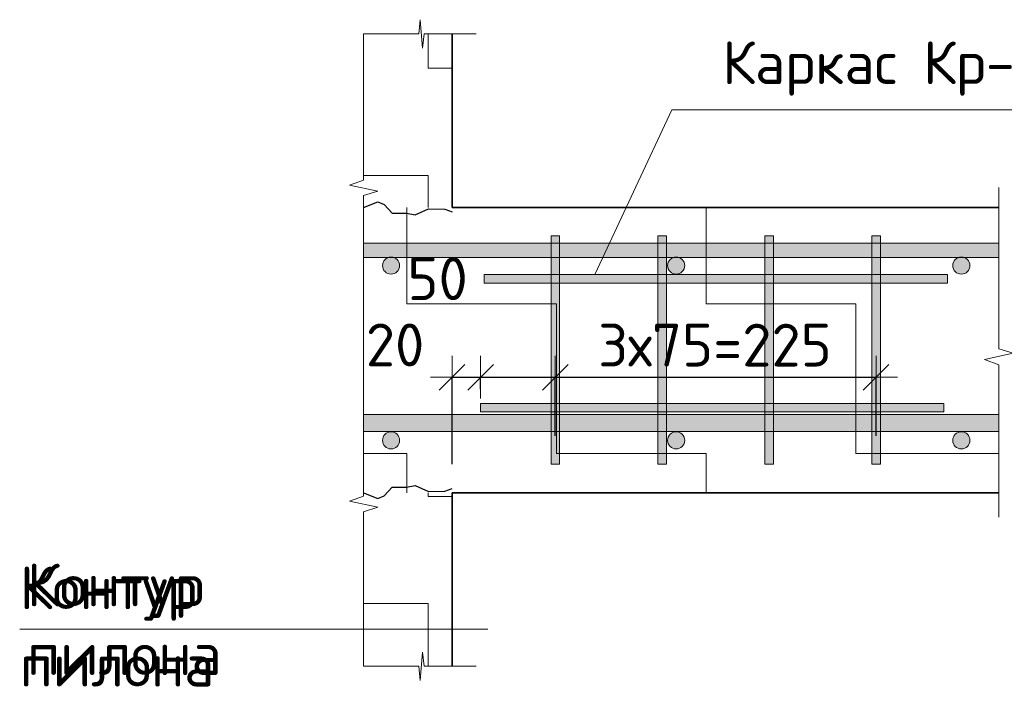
# Model space of a CAD drawing. Header units: metres. Extents: x -38 to 93, y -15 to 21.
# Tile 70 of 152: x 76.589 to 77.279, y 3.091 to 3.559. Entities that reach past the tile are written whole.
import ezdxf

# ---------------------------------------------------------------- set-up
doc = ezdxf.new("R2010")
doc.units = ezdxf.units.M
doc.header["$PDMODE"] = 65
for name, color, linetype, lineweight in [('XR$4$Размерная линия (1)', 7, 'Continuous', 13), ('XR$4$Размерная линия_ общее', 7, 'Continuous', 13), ('XR$6$Размерная линия (1)', 7, 'Continuous', 13), ('XR$6$Размерная линия_ общее', 7, 'Continuous', 13)]:
    doc.layers.add(name, color=color, linetype=linetype, lineweight=lineweight)
doc.styles.add('ISOCPEUR', font='txt')
doc.dimstyles.new('DIMSTYLE_15', dxfattribs={"dimtxt": 0.03, "dimasz": 0.03, "dimexe": 0, "dimexo": 0, "dimgap": 0.015, "dimtad": 2, "dimdec": 0, "dimlfac": 1000, "dimrnd": 5, "dimzin": 12, "dimdsep": 46, "dimtxsty": 'ISOCPEUR', "dimblk1": 'ALL_ML_STRICH', "dimblk2": 'ALL_ML_STRICH', "dimsah": 1, "dimcen": 0, "dimclrd": 7, "dimclre": 256, "dimclrt": 7, "dimadec": 0, "dimazin": 0, "dimtfac": 1, "dimtdec": 0, "dimtix": 1, "dimtmove": 2, "dimatfit": 3, "dimfxl": 0, "dimtvp": 1.2, "dimtzin": 0, "dimlwd": 0, "dimlwe": -3, "dimarcsym": 0})
doc.dimstyles.new('DIMSTYLE_16', dxfattribs={"dimtxt": 0.03, "dimasz": 0.03, "dimexe": 0, "dimexo": 0, "dimgap": 0.015, "dimtad": 2, "dimdec": 0, "dimlfac": 1000, "dimrnd": 5, "dimzin": 12, "dimdsep": 46, "dimtxsty": 'ISOCPEUR', "dimblk1": 'ALL_ML_STRICH', "dimblk2": 'ALL_ML_STRICH', "dimsah": 1, "dimcen": 0, "dimclrd": 7, "dimclre": 256, "dimclrt": 7, "dimadec": 0, "dimazin": 0, "dimtfac": 1, "dimtdec": 0, "dimtix": 1, "dimtmove": 2, "dimatfit": 3, "dimfxl": 0, "dimtzin": 0, "dimlwd": 0, "dimlwe": -3, "dimarcsym": 0})
doc.dimstyles.new('DIMSTYLE_29', dxfattribs={"dimtxt": 0.0375, "dimasz": 0.0495, "dimexe": 0, "dimexo": 0, "dimgap": 0.01875, "dimtad": 2, "dimdec": 0, "dimlfac": 1000, "dimrnd": 1, "dimzin": 12, "dimdsep": 46, "dimtxsty": 'ISOCPEUR', "dimblk1": 'ALL_ML_STRICH', "dimblk2": 'ALL_ML_STRICH', "dimsah": 1, "dimcen": 0, "dimclrd": 7, "dimclre": 256, "dimclrt": 7, "dimadec": 0, "dimazin": 0, "dimtfac": 1, "dimtdec": 0, "dimtix": 1, "dimtmove": 2, "dimatfit": 3, "dimfxl": 0, "dimtzin": 0, "dimlwd": 0, "dimlwe": -3, "dimarcsym": 0})
doc.dimstyles.new('DIMSTYLE_36', dxfattribs={"dimtxt": 0.0375, "dimasz": 0.0495, "dimexe": 0, "dimexo": 0, "dimgap": 0.01875, "dimtad": 2, "dimdec": 0, "dimlfac": 1000, "dimrnd": 1, "dimzin": 12, "dimdsep": 46, "dimtxsty": 'ISOCPEUR', "dimblk1": 'ALL_ML_STRICH', "dimblk2": 'ALL_ML_STRICH', "dimsah": 1, "dimcen": 0, "dimclrd": 7, "dimclre": 256, "dimclrt": 7, "dimadec": 0, "dimazin": 0, "dimtfac": 1, "dimtdec": 0, "dimtix": 1, "dimtmove": 2, "dimatfit": 3, "dimfxl": 0, "dimtzin": 0, "dimlwd": 0, "dimlwe": -3, "dimarcsym": 0})
pattern_1 = [(0, (0.15, 0.15), (0.075, 0.075), [0.075, -0.075]), (90, (0.15, 0.15), (-0.075, 0.075), [0.075, -0.075])]
pattern_2 = [(0, (0.21, 0.21), (0.105, 0.105), [0.105, -0.105]), (90, (0.21, 0.21), (-0.105, 0.105), [0.105, -0.105])]

# ---------------------------------------------------------------- blocks, each defined once
blk = doc.blocks.new('ЭЛЕМЕНТ_УЗОРА_15')
at = {"color": 7, "linetype": 'Continuous', "lineweight": 13, "transparency": 33554687}
blk.add_line((76.82986, 3.54913), (76.82986, 3.54913), dxfattribs=at)
for points in [[(76.82986, 3.32759), (76.82986, 3.43592), (76.83986, 3.43902), (76.81986, 3.44323), (76.82986, 3.44678), (76.82986, 3.54913)], [(76.82986, 3.10605), (76.82986, 3.21438), (76.83986, 3.21748), (76.81986, 3.22169), (76.82986, 3.22524), (76.82986, 3.32759)]]:
    blk.add_lwpolyline(points, dxfattribs=at)
blk = doc.blocks.new('ЭЛЕМЕНТ_УЗОРА_16')
at = {"color": 7, "linetype": 'Continuous', "lineweight": 13, "transparency": 33554687}
blk.add_line((76.90886, 3.54913), (76.90886, 3.54913), dxfattribs=at)
blk.add_lwpolyline([(76.82986, 3.54913), (76.86849, 3.54913), (76.8696, 3.55913), (76.8711, 3.53913), (76.87236, 3.54913), (76.90886, 3.54913)], dxfattribs=at)
blk = doc.blocks.new('ЭЛЕМЕНТ_УЗОРА_17')
at = {"color": 7, "linetype": 'Continuous', "lineweight": 13, "transparency": 33554687}
blk.add_line((77.27536, 3.21059), (77.27536, 3.21059), dxfattribs=at)
blk.add_lwpolyline([(77.27536, 3.44156), (77.27536, 3.32861), (77.28536, 3.32538), (77.26536, 3.32099), (77.27536, 3.3173), (77.27536, 3.21059)], dxfattribs=at)
blk = doc.blocks.new('ALL_ML_STRICH')
at = {"color": 0, "linetype": 'ByBlock', "lineweight": -2}
for p, q in [((0, -0.5), (0, 0.5)), ((-0.3, -0.3), (0.3, 0.3)), ((-1, 0), (0.5, 0))]:
    blk.add_line(p, q, dxfattribs=at)
blk = doc.blocks.new('*D334')
at = {"layer": 'DEFPOINTS', "color": 7, "linetype": 'Continuous', "lineweight": 13, "transparency": 33554687}
for p in [(77.27536, 3.42759), (77.34478, 3.42759), (77.27536, 3.22759)]:
    blk.add_point(p, dxfattribs=at)
at = {"layer": 'XR$4$Размерная линия_ общее', "color": 253, "linetype": 'Continuous', "lineweight": -2, "true_color": 0xa0a0a0, "transparency": 33554687}
for p, q in [((77.29536, 3.42759), (77.34478, 3.42759)), ((77.29536, 3.22759), (77.34478, 3.22759))]:
    blk.add_line(p, q, dxfattribs=at)
at = {"layer": 'XR$4$Размерная линия_ общее', "color": 7, "linetype": 'Continuous', "lineweight": -2, "transparency": 33554687}
blk.add_line((77.34478, 3.42759), (77.34478, 3.22759), dxfattribs=at)
at = {"layer": 'XR$4$Размерная линия_ общее', "color": 7, "linetype": 'Continuous', "lineweight": 13, "transparency": 33554687, "xscale": 0.04950000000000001, "yscale": 0.04950000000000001, "zscale": 0.04950000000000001}
for p, rotation in [((77.34478, 3.42759), 90), ((77.34478, 3.22759), 270)]:
    blk.add_blockref('ALL_ML_STRICH', p, dxfattribs=dict(at, rotation=rotation))
at = {"layer": 'XR$4$Размерная линия_ общее', "color": 7, "linetype": 'Continuous', "lineweight": 13, "transparency": 33554687, "insert": (77.31853, 3.32946), "char_height": 0.0375, "width": 0.1125, "attachment_point": 5, "rotation": 90, "style": 'ISOCPEUR'}
blk.add_mtext('\\A1;{200}', dxfattribs=at)
blk = doc.blocks.new('СЛОЖНЫЙ_ОБЪЕКТ_32')
at = {"linetype": 'Continuous', "lineweight": 13, "transparency": 33554687}
blk.add_hatch(color=7, dxfattribs=at).paths.add_polyline_path([(77.27536, 3.27059), (76.82986, 3.27059), (76.82986, 3.28259), (77.27536, 3.28259)], flags=16)
at = {"color": 7, "linetype": 'Continuous', "lineweight": 13, "transparency": 33554687}
blk.add_lwpolyline([(77.27536, 3.27059), (76.82986, 3.27059), (76.82986, 3.28259), (77.27536, 3.28259), (77.27536, 3.27059)], close=True, dxfattribs=at)
blk = doc.blocks.new('СЛОЖНЫЙ_ОБЪЕКТ_33')
at = {"linetype": 'Continuous', "lineweight": 13, "transparency": 33554687}
blk.add_hatch(color=7, dxfattribs=at).paths.add_polyline_path([(77.27536, 3.39259), (76.82986, 3.39259), (76.82986, 3.40259), (77.27536, 3.40259)], flags=16)
at = {"color": 7, "linetype": 'Continuous', "lineweight": 13, "transparency": 33554687}
blk.add_lwpolyline([(77.27536, 3.39259), (76.82986, 3.39259), (76.82986, 3.40259), (77.27536, 3.40259), (77.27536, 3.39259)], close=True, dxfattribs=at)
blk = doc.blocks.new('ЭЛЕМЕНТ_УЗОРА_18')
at = {"color": 7, "linetype": 'Continuous', "lineweight": 13, "transparency": 33554687}
blk.add_line((76.90886, 3.10605), (76.90886, 3.10605), dxfattribs=at)
blk.add_lwpolyline([(76.82986, 3.10605), (76.86849, 3.10605), (76.8696, 3.09605), (76.8711, 3.11605), (76.87236, 3.10605), (76.90886, 3.10605)], dxfattribs=at)
blk = doc.blocks.new('СЛОЖНЫЙ_ОБЪЕКТ_34')
at = {"linetype": 'Continuous', "lineweight": 13, "true_color": 0xababab, "transparency": 33554687}
blk.add_hatch(color=253, dxfattribs=at).paths.add_polyline_path([(76.9613, 3.24759), (76.9613, 3.40759), (76.9673, 3.40759), (76.9673, 3.24759)], flags=16)
at = {"color": 7, "linetype": 'Continuous', "lineweight": 13, "transparency": 33554687}
blk.add_lwpolyline([(76.9613, 3.24759), (76.9613, 3.40759), (76.9673, 3.40759), (76.9673, 3.24759), (76.9613, 3.24759)], close=True, dxfattribs=at)
blk = doc.blocks.new('СЛОЖНЫЙ_ОБЪЕКТ_35')
at = {"linetype": 'Continuous', "lineweight": 13, "true_color": 0xababab, "transparency": 33554687}
blk.add_hatch(color=253, dxfattribs=at).paths.add_polyline_path([(77.0363, 3.24759), (77.0363, 3.40759), (77.0423, 3.40759), (77.0423, 3.24759)], flags=16)
at = {"color": 7, "linetype": 'Continuous', "lineweight": 13, "transparency": 33554687}
blk.add_lwpolyline([(77.0363, 3.24759), (77.0363, 3.40759), (77.0423, 3.40759), (77.0423, 3.24759), (77.0363, 3.24759)], close=True, dxfattribs=at)
blk = doc.blocks.new('СЛОЖНЫЙ_ОБЪЕКТ_36')
at = {"linetype": 'Continuous', "lineweight": 13, "true_color": 0xababab, "transparency": 33554687}
blk.add_hatch(color=253, dxfattribs=at).paths.add_polyline_path([(77.1113, 3.24759), (77.1113, 3.40759), (77.1173, 3.40759), (77.1173, 3.24759)], flags=16)
at = {"color": 7, "linetype": 'Continuous', "lineweight": 13, "transparency": 33554687}
blk.add_lwpolyline([(77.1113, 3.24759), (77.1113, 3.40759), (77.1173, 3.40759), (77.1173, 3.24759), (77.1113, 3.24759)], close=True, dxfattribs=at)
blk = doc.blocks.new('СЛОЖНЫЙ_ОБЪЕКТ_37')
at = {"linetype": 'Continuous', "lineweight": 13, "true_color": 0xababab, "transparency": 33554687}
blk.add_hatch(color=253, dxfattribs=at).paths.add_polyline_path([(77.1863, 3.24759), (77.1863, 3.40759), (77.1923, 3.40759), (77.1923, 3.24759)], flags=16)
at = {"color": 7, "linetype": 'Continuous', "lineweight": 13, "transparency": 33554687}
blk.add_lwpolyline([(77.1863, 3.24759), (77.1863, 3.40759), (77.1923, 3.40759), (77.1923, 3.24759), (77.1863, 3.24759)], close=True, dxfattribs=at)
blk = doc.blocks.new('СЛОЖНЫЙ_ОБЪЕКТ_38')
at = {"linetype": 'Continuous', "lineweight": 13, "true_color": 0xababab, "transparency": 33554687}
blk.add_hatch(color=253, dxfattribs=at).paths.add_polyline_path([(77.2393, 3.38059), (76.9143, 3.38059), (76.9143, 3.37459), (77.2393, 3.37459)])
at = {"color": 7, "linetype": 'Continuous', "lineweight": 13, "transparency": 33554687}
blk.add_lwpolyline([(77.2393, 3.38059), (76.9143, 3.38059), (76.9143, 3.37459), (77.2393, 3.37459), (77.2393, 3.38059)], close=True, dxfattribs=at)
blk = doc.blocks.new('СЛОЖНЫЙ_ОБЪЕКТ_39')
at = {"linetype": 'Continuous', "lineweight": 13, "true_color": 0xababab, "transparency": 33554687}
blk.add_hatch(color=253, dxfattribs=at).paths.add_polyline_path([(77.23686, 3.29029), (76.91186, 3.29029), (76.91186, 3.28429), (77.23686, 3.28429)])
at = {"color": 7, "linetype": 'Continuous', "lineweight": 13, "transparency": 33554687}
blk.add_lwpolyline([(77.23686, 3.29029), (76.91186, 3.29029), (76.91186, 3.28429), (77.23686, 3.28429), (77.23686, 3.29029)], close=True, dxfattribs=at)
blk = doc.blocks.new('*D344')
at = {"layer": 'DEFPOINTS', "color": 7, "linetype": 'Continuous', "lineweight": 13, "transparency": 33554687}
for p in [(76.89186, 3.30861), (76.91186, 3.28029), (76.89186, 3.22759)]:
    blk.add_point(p, dxfattribs=at)
at = {"layer": 'XR$4$Размерная линия (1)', "color": 9, "linetype": 'Continuous', "lineweight": -2, "true_color": 0xc7c7c7, "transparency": 33554687}
for p, q in [((76.89186, 3.24759), (76.89186, 3.30861)), ((76.91186, 3.30029), (76.91186, 3.30861))]:
    blk.add_line(p, q, dxfattribs=at)
at = {"layer": 'XR$4$Размерная линия (1)', "color": 7, "linetype": 'Continuous', "lineweight": -2, "transparency": 33554687}
blk.add_line((76.89186, 3.30861), (76.91186, 3.30861), dxfattribs=at)
at = {"layer": 'XR$4$Размерная линия (1)', "color": 7, "linetype": 'Continuous', "lineweight": 13, "transparency": 33554687, "xscale": 0.03, "yscale": 0.03, "zscale": 0.03, "rotation": 180}
blk.add_blockref('ALL_ML_STRICH', (76.89186, 3.30861), dxfattribs=at)
at = {"layer": 'XR$4$Размерная линия (1)', "color": 7, "linetype": 'Continuous', "lineweight": 13, "transparency": 33554687, "xscale": 0.03, "yscale": 0.03, "zscale": 0.03}
blk.add_blockref('ALL_ML_STRICH', (76.91186, 3.30861), dxfattribs=at)
at = {"layer": 'XR$4$Размерная линия (1)', "color": 7, "linetype": 'Continuous', "lineweight": 13, "transparency": 33554687, "insert": (76.85189, 3.33123), "char_height": 0.03, "width": 0.06, "attachment_point": 5, "style": 'ISOCPEUR'}
blk.add_mtext('\\A1;{20}', dxfattribs=at)
blk = doc.blocks.new('*D345')
at = {"layer": 'DEFPOINTS', "color": 7, "linetype": 'Continuous', "lineweight": 13, "transparency": 33554687}
for p in [(76.91186, 3.30861), (76.91186, 3.28029), (76.9643, 3.24759)]:
    blk.add_point(p, dxfattribs=at)
at = {"layer": 'XR$4$Размерная линия (1)', "color": 9, "linetype": 'Continuous', "lineweight": -2, "true_color": 0xc7c7c7, "transparency": 33554687}
for p, q in [((76.91186, 3.30029), (76.91186, 3.30861)), ((76.9643, 3.26759), (76.9643, 3.30861))]:
    blk.add_line(p, q, dxfattribs=at)
at = {"layer": 'XR$4$Размерная линия (1)', "color": 7, "linetype": 'Continuous', "lineweight": -2, "transparency": 33554687}
blk.add_line((76.91186, 3.30861), (76.9643, 3.30861), dxfattribs=at)
at = {"layer": 'XR$4$Размерная линия (1)', "color": 7, "linetype": 'Continuous', "lineweight": 13, "transparency": 33554687, "xscale": 0.03, "yscale": 0.03, "zscale": 0.03, "rotation": 180}
blk.add_blockref('ALL_ML_STRICH', (76.91186, 3.30861), dxfattribs=at)
at = {"layer": 'XR$4$Размерная линия (1)', "color": 7, "linetype": 'Continuous', "lineweight": 13, "transparency": 33554687, "xscale": 0.03, "yscale": 0.03, "zscale": 0.03}
blk.add_blockref('ALL_ML_STRICH', (76.9643, 3.30861), dxfattribs=at)
at = {"layer": 'XR$4$Размерная линия (1)', "color": 7, "linetype": 'Continuous', "lineweight": 13, "transparency": 33554687, "insert": (76.88172, 3.37766), "char_height": 0.03, "width": 0.06, "attachment_point": 5, "style": 'ISOCPEUR'}
blk.add_mtext('\\A1;{50}', dxfattribs=at)
blk = doc.blocks.new('*D346')
at = {"layer": 'DEFPOINTS', "color": 7, "linetype": 'Continuous', "lineweight": 13, "transparency": 33554687}
for p in [(76.9643, 3.30861), (76.9643, 3.24759), (77.1893, 3.24759)]:
    blk.add_point(p, dxfattribs=at)
at = {"layer": 'XR$4$Размерная линия (1)', "color": 9, "linetype": 'Continuous', "lineweight": -2, "true_color": 0xc7c7c7, "transparency": 33554687}
for p, q in [((76.9643, 3.26759), (76.9643, 3.30861)), ((77.1893, 3.26759), (77.1893, 3.30861))]:
    blk.add_line(p, q, dxfattribs=at)
at = {"layer": 'XR$4$Размерная линия (1)', "color": 7, "linetype": 'Continuous', "lineweight": -2, "transparency": 33554687}
blk.add_line((76.9643, 3.30861), (77.1893, 3.30861), dxfattribs=at)
at = {"layer": 'XR$4$Размерная линия (1)', "color": 7, "linetype": 'Continuous', "lineweight": 13, "transparency": 33554687, "xscale": 0.03, "yscale": 0.03, "zscale": 0.03, "rotation": 180}
blk.add_blockref('ALL_ML_STRICH', (76.9643, 3.30861), dxfattribs=at)
at = {"layer": 'XR$4$Размерная линия (1)', "color": 7, "linetype": 'Continuous', "lineweight": 13, "transparency": 33554687, "xscale": 0.03, "yscale": 0.03, "zscale": 0.03}
blk.add_blockref('ALL_ML_STRICH', (77.1893, 3.30861), dxfattribs=at)
at = {"layer": 'XR$4$Размерная линия (1)', "color": 7, "linetype": 'Continuous', "lineweight": 13, "transparency": 33554687, "insert": (76.9943, 3.34611), "char_height": 0.03, "width": 0.0015, "attachment_point": 1, "line_spacing_factor": 0.60241, "style": 'ISOCPEUR'}
blk.add_mtext('3х75=225', dxfattribs=at)
blk = doc.blocks.new('ЭЛЕМЕНТ_УЗОРА_36')
at = {"color": 7, "linetype": 'Continuous', "lineweight": 13, "transparency": 33554687}
blk.add_line((76.82986, 3.54913), (76.82986, 3.54913), dxfattribs=at)
for points in [[(76.82986, 3.32759), (76.82986, 3.43592), (76.83986, 3.43902), (76.81986, 3.44323), (76.82986, 3.44678), (76.82986, 3.54913)], [(76.82986, 3.10605), (76.82986, 3.21438), (76.83986, 3.21748), (76.81986, 3.22169), (76.82986, 3.22524), (76.82986, 3.32759)]]:
    blk.add_lwpolyline(points, dxfattribs=at)
blk = doc.blocks.new('ЭЛЕМЕНТ_УЗОРА_37')
at = {"color": 7, "linetype": 'Continuous', "lineweight": 13, "transparency": 33554687}
blk.add_line((76.90886, 3.54913), (76.90886, 3.54913), dxfattribs=at)
blk.add_lwpolyline([(76.82986, 3.54913), (76.86849, 3.54913), (76.8696, 3.55913), (76.8711, 3.53913), (76.87236, 3.54913), (76.90886, 3.54913)], dxfattribs=at)
blk = doc.blocks.new('ЭЛЕМЕНТ_УЗОРА_38')
at = {"color": 7, "linetype": 'Continuous', "lineweight": 13, "transparency": 33554687}
blk.add_line((77.27536, 3.21059), (77.27536, 3.21059), dxfattribs=at)
blk.add_lwpolyline([(77.27536, 3.44156), (77.27536, 3.32861), (77.28536, 3.32538), (77.26536, 3.32099), (77.27536, 3.3173), (77.27536, 3.21059)], dxfattribs=at)
blk = doc.blocks.new('*D891')
at = {"layer": 'DEFPOINTS', "color": 7, "linetype": 'Continuous', "lineweight": 13, "transparency": 33554687}
for p in [(77.27536, 3.42759), (77.34478, 3.42759), (77.27536, 3.22759)]:
    blk.add_point(p, dxfattribs=at)
at = {"layer": 'XR$6$Размерная линия_ общее', "color": 253, "linetype": 'Continuous', "lineweight": -2, "true_color": 0xa0a0a0, "transparency": 33554687}
for p, q in [((77.29536, 3.42759), (77.34478, 3.42759)), ((77.29536, 3.22759), (77.34478, 3.22759))]:
    blk.add_line(p, q, dxfattribs=at)
at = {"layer": 'XR$6$Размерная линия_ общее', "color": 7, "linetype": 'Continuous', "lineweight": -2, "transparency": 33554687}
blk.add_line((77.34478, 3.42759), (77.34478, 3.22759), dxfattribs=at)
at = {"layer": 'XR$6$Размерная линия_ общее', "color": 7, "linetype": 'Continuous', "lineweight": 13, "transparency": 33554687, "xscale": 0.04950000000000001, "yscale": 0.04950000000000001, "zscale": 0.04950000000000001}
for p, rotation in [((77.34478, 3.42759), 90), ((77.34478, 3.22759), 270)]:
    blk.add_blockref('ALL_ML_STRICH', p, dxfattribs=dict(at, rotation=rotation))
at = {"layer": 'XR$6$Размерная линия_ общее', "color": 7, "linetype": 'Continuous', "lineweight": 13, "transparency": 33554687, "insert": (77.31853, 3.32946), "char_height": 0.0375, "width": 0.1125, "attachment_point": 5, "rotation": 90, "style": 'ISOCPEUR'}
blk.add_mtext('\\A1;{200}', dxfattribs=at)
blk = doc.blocks.new('СЛОЖНЫЙ_ОБЪЕКТ_67')
at = {"linetype": 'Continuous', "lineweight": 13, "transparency": 33554687}
blk.add_hatch(color=7, dxfattribs=at).paths.add_polyline_path([(77.27536, 3.27059), (76.82986, 3.27059), (76.82986, 3.28259), (77.27536, 3.28259)], flags=16)
at = {"color": 7, "linetype": 'Continuous', "lineweight": 13, "transparency": 33554687}
blk.add_lwpolyline([(77.27536, 3.27059), (76.82986, 3.27059), (76.82986, 3.28259), (77.27536, 3.28259), (77.27536, 3.27059)], close=True, dxfattribs=at)
blk = doc.blocks.new('СЛОЖНЫЙ_ОБЪЕКТ_68')
at = {"linetype": 'Continuous', "lineweight": 13, "transparency": 33554687}
blk.add_hatch(color=7, dxfattribs=at).paths.add_polyline_path([(77.27536, 3.39259), (76.82986, 3.39259), (76.82986, 3.40259), (77.27536, 3.40259)], flags=16)
at = {"color": 7, "linetype": 'Continuous', "lineweight": 13, "transparency": 33554687}
blk.add_lwpolyline([(77.27536, 3.39259), (76.82986, 3.39259), (76.82986, 3.40259), (77.27536, 3.40259), (77.27536, 3.39259)], close=True, dxfattribs=at)
blk = doc.blocks.new('ЭЛЕМЕНТ_УЗОРА_39')
at = {"color": 7, "linetype": 'Continuous', "lineweight": 13, "transparency": 33554687}
blk.add_line((76.90886, 3.10605), (76.90886, 3.10605), dxfattribs=at)
blk.add_lwpolyline([(76.82986, 3.10605), (76.86849, 3.10605), (76.8696, 3.09605), (76.8711, 3.11605), (76.87236, 3.10605), (76.90886, 3.10605)], dxfattribs=at)
blk = doc.blocks.new('СЛОЖНЫЙ_ОБЪЕКТ_69')
at = {"linetype": 'Continuous', "lineweight": 13, "true_color": 0xababab, "transparency": 33554687}
blk.add_hatch(color=253, dxfattribs=at).paths.add_polyline_path([(76.9613, 3.24759), (76.9613, 3.40759), (76.9673, 3.40759), (76.9673, 3.24759)], flags=16)
at = {"color": 7, "linetype": 'Continuous', "lineweight": 13, "transparency": 33554687}
blk.add_lwpolyline([(76.9613, 3.24759), (76.9613, 3.40759), (76.9673, 3.40759), (76.9673, 3.24759), (76.9613, 3.24759)], close=True, dxfattribs=at)
blk = doc.blocks.new('СЛОЖНЫЙ_ОБЪЕКТ_70')
at = {"linetype": 'Continuous', "lineweight": 13, "true_color": 0xababab, "transparency": 33554687}
blk.add_hatch(color=253, dxfattribs=at).paths.add_polyline_path([(77.0363, 3.24759), (77.0363, 3.40759), (77.0423, 3.40759), (77.0423, 3.24759)], flags=16)
at = {"color": 7, "linetype": 'Continuous', "lineweight": 13, "transparency": 33554687}
blk.add_lwpolyline([(77.0363, 3.24759), (77.0363, 3.40759), (77.0423, 3.40759), (77.0423, 3.24759), (77.0363, 3.24759)], close=True, dxfattribs=at)
blk = doc.blocks.new('СЛОЖНЫЙ_ОБЪЕКТ_71')
at = {"linetype": 'Continuous', "lineweight": 13, "true_color": 0xababab, "transparency": 33554687}
blk.add_hatch(color=253, dxfattribs=at).paths.add_polyline_path([(77.1113, 3.24759), (77.1113, 3.40759), (77.1173, 3.40759), (77.1173, 3.24759)], flags=16)
at = {"color": 7, "linetype": 'Continuous', "lineweight": 13, "transparency": 33554687}
blk.add_lwpolyline([(77.1113, 3.24759), (77.1113, 3.40759), (77.1173, 3.40759), (77.1173, 3.24759), (77.1113, 3.24759)], close=True, dxfattribs=at)
blk = doc.blocks.new('СЛОЖНЫЙ_ОБЪЕКТ_72')
at = {"linetype": 'Continuous', "lineweight": 13, "true_color": 0xababab, "transparency": 33554687}
blk.add_hatch(color=253, dxfattribs=at).paths.add_polyline_path([(77.1863, 3.24759), (77.1863, 3.40759), (77.1923, 3.40759), (77.1923, 3.24759)], flags=16)
at = {"color": 7, "linetype": 'Continuous', "lineweight": 13, "transparency": 33554687}
blk.add_lwpolyline([(77.1863, 3.24759), (77.1863, 3.40759), (77.1923, 3.40759), (77.1923, 3.24759), (77.1863, 3.24759)], close=True, dxfattribs=at)
blk = doc.blocks.new('СЛОЖНЫЙ_ОБЪЕКТ_73')
at = {"linetype": 'Continuous', "lineweight": 13, "true_color": 0xababab, "transparency": 33554687}
blk.add_hatch(color=253, dxfattribs=at).paths.add_polyline_path([(77.2393, 3.38059), (76.9143, 3.38059), (76.9143, 3.37459), (77.2393, 3.37459)])
at = {"color": 7, "linetype": 'Continuous', "lineweight": 13, "transparency": 33554687}
blk.add_lwpolyline([(77.2393, 3.38059), (76.9143, 3.38059), (76.9143, 3.37459), (77.2393, 3.37459), (77.2393, 3.38059)], close=True, dxfattribs=at)
blk = doc.blocks.new('СЛОЖНЫЙ_ОБЪЕКТ_74')
at = {"linetype": 'Continuous', "lineweight": 13, "true_color": 0xababab, "transparency": 33554687}
blk.add_hatch(color=253, dxfattribs=at).paths.add_polyline_path([(77.23686, 3.29029), (76.91186, 3.29029), (76.91186, 3.28429), (77.23686, 3.28429)])
at = {"color": 7, "linetype": 'Continuous', "lineweight": 13, "transparency": 33554687}
blk.add_lwpolyline([(77.23686, 3.29029), (76.91186, 3.29029), (76.91186, 3.28429), (77.23686, 3.28429), (77.23686, 3.29029)], close=True, dxfattribs=at)
blk = doc.blocks.new('*D901')
at = {"layer": 'DEFPOINTS', "color": 7, "linetype": 'Continuous', "lineweight": 13, "transparency": 33554687}
for p in [(76.89186, 3.30861), (76.91186, 3.28029), (76.89186, 3.22759)]:
    blk.add_point(p, dxfattribs=at)
at = {"layer": 'XR$6$Размерная линия (1)', "color": 9, "linetype": 'Continuous', "lineweight": -2, "true_color": 0xc7c7c7, "transparency": 33554687}
for p, q in [((76.89186, 3.24759), (76.89186, 3.30861)), ((76.91186, 3.30029), (76.91186, 3.30861))]:
    blk.add_line(p, q, dxfattribs=at)
at = {"layer": 'XR$6$Размерная линия (1)', "color": 7, "linetype": 'Continuous', "lineweight": -2, "transparency": 33554687}
blk.add_line((76.89186, 3.30861), (76.91186, 3.30861), dxfattribs=at)
at = {"layer": 'XR$6$Размерная линия (1)', "color": 7, "linetype": 'Continuous', "lineweight": 13, "transparency": 33554687, "xscale": 0.03, "yscale": 0.03, "zscale": 0.03, "rotation": 180}
blk.add_blockref('ALL_ML_STRICH', (76.89186, 3.30861), dxfattribs=at)
at = {"layer": 'XR$6$Размерная линия (1)', "color": 7, "linetype": 'Continuous', "lineweight": 13, "transparency": 33554687, "xscale": 0.03, "yscale": 0.03, "zscale": 0.03}
blk.add_blockref('ALL_ML_STRICH', (76.91186, 3.30861), dxfattribs=at)
at = {"layer": 'XR$6$Размерная линия (1)', "color": 7, "linetype": 'Continuous', "lineweight": 13, "transparency": 33554687, "insert": (76.85189, 3.33123), "char_height": 0.03, "width": 0.06, "attachment_point": 5, "style": 'ISOCPEUR'}
blk.add_mtext('\\A1;{20}', dxfattribs=at)
blk = doc.blocks.new('*D902')
at = {"layer": 'DEFPOINTS', "color": 7, "linetype": 'Continuous', "lineweight": 13, "transparency": 33554687}
for p in [(76.91186, 3.30861), (76.91186, 3.28029), (76.9643, 3.24759)]:
    blk.add_point(p, dxfattribs=at)
at = {"layer": 'XR$6$Размерная линия (1)', "color": 9, "linetype": 'Continuous', "lineweight": -2, "true_color": 0xc7c7c7, "transparency": 33554687}
for p, q in [((76.91186, 3.30029), (76.91186, 3.30861)), ((76.9643, 3.26759), (76.9643, 3.30861))]:
    blk.add_line(p, q, dxfattribs=at)
at = {"layer": 'XR$6$Размерная линия (1)', "color": 7, "linetype": 'Continuous', "lineweight": -2, "transparency": 33554687}
blk.add_line((76.91186, 3.30861), (76.9643, 3.30861), dxfattribs=at)
at = {"layer": 'XR$6$Размерная линия (1)', "color": 7, "linetype": 'Continuous', "lineweight": 13, "transparency": 33554687, "xscale": 0.03, "yscale": 0.03, "zscale": 0.03, "rotation": 180}
blk.add_blockref('ALL_ML_STRICH', (76.91186, 3.30861), dxfattribs=at)
at = {"layer": 'XR$6$Размерная линия (1)', "color": 7, "linetype": 'Continuous', "lineweight": 13, "transparency": 33554687, "xscale": 0.03, "yscale": 0.03, "zscale": 0.03}
blk.add_blockref('ALL_ML_STRICH', (76.9643, 3.30861), dxfattribs=at)
at = {"layer": 'XR$6$Размерная линия (1)', "color": 7, "linetype": 'Continuous', "lineweight": 13, "transparency": 33554687, "insert": (76.88172, 3.37766), "char_height": 0.03, "width": 0.06, "attachment_point": 5, "style": 'ISOCPEUR'}
blk.add_mtext('\\A1;{50}', dxfattribs=at)
blk = doc.blocks.new('*D903')
at = {"layer": 'DEFPOINTS', "color": 7, "linetype": 'Continuous', "lineweight": 13, "transparency": 33554687}
for p in [(76.9643, 3.30861), (76.9643, 3.24759), (77.1893, 3.24759)]:
    blk.add_point(p, dxfattribs=at)
at = {"layer": 'XR$6$Размерная линия (1)', "color": 9, "linetype": 'Continuous', "lineweight": -2, "true_color": 0xc7c7c7, "transparency": 33554687}
for p, q in [((76.9643, 3.26759), (76.9643, 3.30861)), ((77.1893, 3.26759), (77.1893, 3.30861))]:
    blk.add_line(p, q, dxfattribs=at)
at = {"layer": 'XR$6$Размерная линия (1)', "color": 7, "linetype": 'Continuous', "lineweight": -2, "transparency": 33554687}
blk.add_line((76.9643, 3.30861), (77.1893, 3.30861), dxfattribs=at)
at = {"layer": 'XR$6$Размерная линия (1)', "color": 7, "linetype": 'Continuous', "lineweight": 13, "transparency": 33554687, "xscale": 0.03, "yscale": 0.03, "zscale": 0.03, "rotation": 180}
blk.add_blockref('ALL_ML_STRICH', (76.9643, 3.30861), dxfattribs=at)
at = {"layer": 'XR$6$Размерная линия (1)', "color": 7, "linetype": 'Continuous', "lineweight": 13, "transparency": 33554687, "xscale": 0.03, "yscale": 0.03, "zscale": 0.03}
blk.add_blockref('ALL_ML_STRICH', (77.1893, 3.30861), dxfattribs=at)
at = {"layer": 'XR$6$Размерная линия (1)', "color": 7, "linetype": 'Continuous', "lineweight": 13, "transparency": 33554687, "insert": (76.9943, 3.34611), "char_height": 0.03, "width": 0.0015, "attachment_point": 1, "line_spacing_factor": 0.60241, "style": 'ISOCPEUR'}
blk.add_mtext('3х75=225', dxfattribs=at)

msp = doc.modelspace()

# ---------------------------------------------------------------- hatches: boundary and pattern name
at = {"linetype": 'Continuous', "lineweight": 13, "transparency": 33554687}
h = msp.add_hatch(dxfattribs=at)
h.set_pattern_fill('____', scale=0.075, style=0, pattern_type=2)
h.set_pattern_definition(pattern_1)
h.paths.add_polyline_path([(76.89186, 3.42759), (76.89186, 3.54913), (76.82986, 3.54913), (76.82986, 3.42759)], flags=0)
h = msp.add_hatch(dxfattribs=at)
h.set_pattern_fill('____', scale=0.075, style=0, pattern_type=2)
h.set_pattern_definition(pattern_1)
h.paths.add_polyline_path([(76.89186, 3.42759), (76.89186, 3.54913), (76.82986, 3.54913), (76.82986, 3.42759)], flags=0)
h = msp.add_hatch(dxfattribs=at)
h.set_pattern_fill('____', scale=0.105, style=0, pattern_type=2)
h.set_pattern_definition(pattern_2)
h.paths.add_polyline_path([(76.82986, 3.42759), (76.82986, 3.22759), (77.27536, 3.22759), (77.27536, 3.42759)], flags=0)
h = msp.add_hatch(dxfattribs=at)
h.set_pattern_fill('____', scale=0.105, style=0, pattern_type=2)
h.set_pattern_definition(pattern_2)
h.paths.add_polyline_path([(76.82986, 3.42759), (76.82986, 3.22759), (77.27536, 3.22759), (77.27536, 3.42759)], flags=0)
for points in [[(76.85041, 3.39267), (76.84774, 3.39267), (76.84534, 3.39151), (76.84367, 3.38942), (76.84308, 3.38682), (76.84367, 3.38422), (76.84534, 3.38213), (76.84774, 3.38097), (76.85041, 3.38097), (76.85282, 3.38213), (76.85449, 3.38422), (76.85508, 3.38682), (76.85449, 3.38942), (76.85282, 3.39151)], [(76.85041, 3.39267), (76.84774, 3.39267), (76.84534, 3.39151), (76.84367, 3.38942), (76.84308, 3.38682), (76.84367, 3.38422), (76.84534, 3.38213), (76.84774, 3.38097), (76.85041, 3.38097), (76.85282, 3.38213), (76.85449, 3.38422), (76.85508, 3.38682), (76.85449, 3.38942), (76.85282, 3.39151)], [(77.05041, 3.39267), (77.04774, 3.39267), (77.04534, 3.39151), (77.04367, 3.38942), (77.04308, 3.38682), (77.04367, 3.38422), (77.04534, 3.38213), (77.04774, 3.38097), (77.05041, 3.38097), (77.05282, 3.38213), (77.05449, 3.38422), (77.05508, 3.38682), (77.05449, 3.38942), (77.05282, 3.39151)], [(77.05041, 3.39267), (77.04774, 3.39267), (77.04534, 3.39151), (77.04367, 3.38942), (77.04308, 3.38682), (77.04367, 3.38422), (77.04534, 3.38213), (77.04774, 3.38097), (77.05041, 3.38097), (77.05282, 3.38213), (77.05449, 3.38422), (77.05508, 3.38682), (77.05449, 3.38942), (77.05282, 3.39151)], [(77.25041, 3.39267), (77.24774, 3.39267), (77.24534, 3.39151), (77.24367, 3.38942), (77.24308, 3.38682), (77.24367, 3.38422), (77.24534, 3.38213), (77.24774, 3.38097), (77.25041, 3.38097), (77.25282, 3.38213), (77.25449, 3.38422), (77.25508, 3.38682), (77.25449, 3.38942), (77.25282, 3.39151)], [(77.25041, 3.39267), (77.24774, 3.39267), (77.24534, 3.39151), (77.24367, 3.38942), (77.24308, 3.38682), (77.24367, 3.38422), (77.24534, 3.38213), (77.24774, 3.38097), (77.25041, 3.38097), (77.25282, 3.38213), (77.25449, 3.38422), (77.25508, 3.38682), (77.25449, 3.38942), (77.25282, 3.39151)], [(76.85041, 3.2702), (76.84774, 3.2702), (76.84534, 3.26904), (76.84367, 3.26695), (76.84308, 3.26435), (76.84367, 3.26174), (76.84534, 3.25966), (76.84774, 3.2585), (76.85041, 3.2585), (76.85282, 3.25966), (76.85449, 3.26174), (76.85508, 3.26435), (76.85449, 3.26695), (76.85282, 3.26904)], [(76.85041, 3.2702), (76.84774, 3.2702), (76.84534, 3.26904), (76.84367, 3.26695), (76.84308, 3.26435), (76.84367, 3.26174), (76.84534, 3.25966), (76.84774, 3.2585), (76.85041, 3.2585), (76.85282, 3.25966), (76.85449, 3.26174), (76.85508, 3.26435), (76.85449, 3.26695), (76.85282, 3.26904)], [(77.05041, 3.2702), (77.04774, 3.2702), (77.04534, 3.26904), (77.04367, 3.26695), (77.04308, 3.26435), (77.04367, 3.26174), (77.04534, 3.25966), (77.04774, 3.2585), (77.05041, 3.2585), (77.05282, 3.25966), (77.05449, 3.26174), (77.05508, 3.26435), (77.05449, 3.26695), (77.05282, 3.26904)], [(77.05041, 3.2702), (77.04774, 3.2702), (77.04534, 3.26904), (77.04367, 3.26695), (77.04308, 3.26435), (77.04367, 3.26174), (77.04534, 3.25966), (77.04774, 3.2585), (77.05041, 3.2585), (77.05282, 3.25966), (77.05449, 3.26174), (77.05508, 3.26435), (77.05449, 3.26695), (77.05282, 3.26904)], [(77.25041, 3.2702), (77.24774, 3.2702), (77.24534, 3.26904), (77.24367, 3.26695), (77.24308, 3.26435), (77.24367, 3.26174), (77.24534, 3.25966), (77.24774, 3.2585), (77.25041, 3.2585), (77.25282, 3.25966), (77.25449, 3.26174), (77.25508, 3.26435), (77.25449, 3.26695), (77.25282, 3.26904)], [(77.25041, 3.2702), (77.24774, 3.2702), (77.24534, 3.26904), (77.24367, 3.26695), (77.24308, 3.26435), (77.24367, 3.26174), (77.24534, 3.25966), (77.24774, 3.2585), (77.25041, 3.2585), (77.25282, 3.25966), (77.25449, 3.26174), (77.25508, 3.26435), (77.25449, 3.26695), (77.25282, 3.26904)]]:
    msp.add_hatch(color=7, dxfattribs=at).paths.add_polyline_path(points)
h = msp.add_hatch(dxfattribs=at)
h.set_pattern_fill('____', scale=0.075, style=0, pattern_type=2)
h.set_pattern_definition(pattern_1)
h.paths.add_polyline_path([(76.89186, 3.22759), (76.82986, 3.22759), (76.82986, 3.10605), (76.89186, 3.10605)], flags=0)
h = msp.add_hatch(dxfattribs=at)
h.set_pattern_fill('____', scale=0.075, style=0, pattern_type=2)
h.set_pattern_definition(pattern_1)
h.paths.add_polyline_path([(76.89186, 3.22759), (76.82986, 3.22759), (76.82986, 3.10605), (76.89186, 3.10605)], flags=0)

# ---------------------------------------------------------------- linework, layer by layer
at = {"color": 7, "linetype": 'Continuous', "lineweight": 35, "transparency": 33554687}
for p, q in [((76.89186, 3.42759), (76.89186, 3.54913)), ((76.89186, 3.42759), (76.89186, 3.54913)), ((77.27536, 3.42759), (76.89186, 3.42759)), ((77.27536, 3.42759), (76.89186, 3.42759)), ((76.89186, 3.22759), (76.89186, 3.10605)), ((76.89186, 3.22759), (77.27536, 3.22759)), ((76.89186, 3.22759), (76.89186, 3.10605)), ((76.89186, 3.22759), (77.27536, 3.22759))]:
    msp.add_line(p, q, dxfattribs=at)
at = {"color": 7, "linetype": 'Continuous', "lineweight": 13, "transparency": 33554687}
for q in [(76.91686, 3.13202), (76.89186, 3.13202)]:
    msp.add_line((76.58862, 3.13202), q, dxfattribs=at)
msp.add_lwpolyline([(77.31312, 3.49586), (77.04591, 3.49586), (76.9923, 3.38111)], dxfattribs=at)
msp.add_lwpolyline([(77.31312, 3.49586), (77.04591, 3.49586), (76.9923, 3.38111)], dxfattribs=at)
at = {"color": 7, "linetype": 'Continuous', "lineweight": 25, "transparency": 33554687}
for points in [[(76.82986, 3.42759), (76.83986, 3.43159), (76.84416, 3.42975), (76.84986, 3.42359), (76.85986, 3.42359), (76.86596, 3.42251), (76.87536, 3.42659), (76.88676, 3.42643), (76.89186, 3.42443)], [(76.82986, 3.42759), (76.83986, 3.43159), (76.84416, 3.42975), (76.84986, 3.42359), (76.85986, 3.42359), (76.86596, 3.42251), (76.87536, 3.42659), (76.88676, 3.42643), (76.89186, 3.42443)], [(76.82986, 3.22759), (76.83986, 3.22359), (76.84416, 3.22543), (76.84986, 3.23159), (76.85986, 3.23159), (76.86596, 3.23267), (76.87536, 3.22859), (76.88676, 3.22875), (76.89186, 3.23074)], [(76.82986, 3.22759), (76.83986, 3.22359), (76.84416, 3.22543), (76.84986, 3.23159), (76.85986, 3.23159), (76.86596, 3.23267), (76.87536, 3.22859), (76.88676, 3.22875), (76.89186, 3.23074)]]:
    msp.add_lwpolyline(points, dxfattribs=at)
at = {"color": 7, "linetype": 'Continuous', "lineweight": 18, "transparency": 33554687}
for centre in [(76.84908, 3.38682), (76.84908, 3.38682), (77.04908, 3.38682), (77.04908, 3.38682), (77.24908, 3.38682), (77.24908, 3.38682), (76.84908, 3.26435), (76.84908, 3.26435), (77.04908, 3.26435), (77.04908, 3.26435), (77.24908, 3.26435), (77.24908, 3.26435)]:
    msp.add_circle(centre, 0.006, dxfattribs=at)

# ---------------------------------------------------------------- block references
at = {"color": 7, "linetype": 'Continuous', "lineweight": 13, "transparency": 33554687}
for name in ['ЭЛЕМЕНТ_УЗОРА_16', 'ЭЛЕМЕНТ_УЗОРА_37', 'ЭЛЕМЕНТ_УЗОРА_15', 'ЭЛЕМЕНТ_УЗОРА_36', 'ЭЛЕМЕНТ_УЗОРА_17', 'ЭЛЕМЕНТ_УЗОРА_38', 'СЛОЖНЫЙ_ОБЪЕКТ_34', 'СЛОЖНЫЙ_ОБЪЕКТ_69', 'СЛОЖНЫЙ_ОБЪЕКТ_35', 'СЛОЖНЫЙ_ОБЪЕКТ_70', 'СЛОЖНЫЙ_ОБЪЕКТ_36', 'СЛОЖНЫЙ_ОБЪЕКТ_71', 'СЛОЖНЫЙ_ОБЪЕКТ_37', 'СЛОЖНЫЙ_ОБЪЕКТ_72', 'СЛОЖНЫЙ_ОБЪЕКТ_33', 'СЛОЖНЫЙ_ОБЪЕКТ_68', 'СЛОЖНЫЙ_ОБЪЕКТ_38', 'СЛОЖНЫЙ_ОБЪЕКТ_73', 'СЛОЖНЫЙ_ОБЪЕКТ_39', 'СЛОЖНЫЙ_ОБЪЕКТ_74', 'СЛОЖНЫЙ_ОБЪЕКТ_32', 'СЛОЖНЫЙ_ОБЪЕКТ_67', 'ЭЛЕМЕНТ_УЗОРА_18', 'ЭЛЕМЕНТ_УЗОРА_39']:
    msp.add_blockref(name, (0, 0), dxfattribs=at)

# ---------------------------------------------------------------- texts
at = {"color": 7, "linetype": 'Continuous', "lineweight": 13, "transparency": 33554687, "insert": (77.19454, 3.52499), "char_height": 0.03, "width": 0.2516296, "attachment_point": 5, "style": 'ISOCPEUR'}
msp.add_mtext('\\A1;{\\fISOCPEUR|i0|b0;\\H0.030000;\\W1.000000;\\C7;Каркас Кр-3}\\P', dxfattribs=at)
msp.add_mtext('\\A1;{\\fISOCPEUR|i0|b0;\\H0.030000;\\W1.000000;\\C7;Каркас Кр-3}\\P', dxfattribs=at)
at = {"color": 7, "linetype": 'Continuous', "lineweight": 13, "transparency": 33554687, "char_height": 0.03, "width": 0.146025, "attachment_point": 1}
for insert, line_spacing_factor in [((76.59373, 3.17813), 0.963855), ((76.58862, 3.17609), 1.084337)]:
    msp.add_mtext('\\A1;{\\fISOCPEUR|i0|b0;\\H0.030000;\\W1.000000;\\C7;Контур}\\P{\\fISOCPEUR|i0|b0;\\H0.030000;\\W1.000000;\\C7;пилона}\\P', dxfattribs=dict(at, insert=insert, line_spacing_factor=line_spacing_factor))

# ---------------------------------------------------------------- dimensions: what is measured, and where the dimension line sits
at = {"layer": 'XR$4$Размерная линия (1)', "color": 7, "linetype": 'Continuous', "lineweight": 13, "transparency": 33554687}
for base, p1, p2, picture, middle in [((76.9643, 3.30861), (76.91186, 3.30029), (76.9643, 3.26759), '*D345', (76.88172, 3.37766)), ((76.91186, 3.30861), (76.89186, 3.24759), (76.91186, 3.30029), '*D344', (76.85189, 3.33123))]:
    dim = msp.add_linear_dim(base=base, p1=p1, p2=p2, dimstyle='DIMSTYLE_15', override={"dimpost": '<>', "dimclrd": 7, "dimclre": 9, "dimclrt": 7, "dimlwd": 0, "dimlwe": 65533}, dxfattribs=at)
    dim.commit()
    dim.dimension.update_dxf_attribs({"geometry": picture, "text_midpoint": middle, "dimtype": 160})
dim = msp.add_linear_dim(base=(77.1893, 3.30861), p1=(76.9643, 3.26759), p2=(77.1893, 3.26759), text='3х75=225', dimstyle='DIMSTYLE_16', override={"dimpost": '<>', "dimclrd": 7, "dimclre": 9, "dimclrt": 7, "dimlwd": 0, "dimlwe": 65533}, dxfattribs=at)
dim.commit()
dim.dimension.update_dxf_attribs({"geometry": '*D346', "text_midpoint": (77.0768, 3.32361), "dimtype": 160})
at = {"layer": 'XR$4$Размерная линия_ общее', "color": 7, "linetype": 'Continuous', "lineweight": 13, "transparency": 33554687}
dim = msp.add_linear_dim(base=(77.34478, 3.22759), p1=(77.29536, 3.42759), p2=(77.29536, 3.22759), angle=270, dimstyle='DIMSTYLE_29', override={"dimpost": '<>', "dimclrd": 7, "dimclre": 253, "dimclrt": 7, "dimlwd": 0, "dimlwe": 65533}, dxfattribs=at)
dim.commit()
dim.dimension.update_dxf_attribs({"geometry": '*D334', "text_midpoint": (77.31853, 3.32946), "dimtype": 160})
at = {"layer": 'XR$6$Размерная линия (1)', "color": 7, "linetype": 'Continuous', "lineweight": 13, "transparency": 33554687}
for base, p1, p2, picture, middle in [((76.9643, 3.30861), (76.91186, 3.30029), (76.9643, 3.26759), '*D902', (76.88172, 3.37766)), ((76.91186, 3.30861), (76.89186, 3.24759), (76.91186, 3.30029), '*D901', (76.85189, 3.33123))]:
    dim = msp.add_linear_dim(base=base, p1=p1, p2=p2, dimstyle='DIMSTYLE_15', override={"dimpost": '<>', "dimclrd": 7, "dimclre": 9, "dimclrt": 7, "dimlwd": 0, "dimlwe": 65533}, dxfattribs=at)
    dim.commit()
    dim.dimension.update_dxf_attribs({"geometry": picture, "text_midpoint": middle, "dimtype": 160})
dim = msp.add_linear_dim(base=(77.1893, 3.30861), p1=(76.9643, 3.26759), p2=(77.1893, 3.26759), text='3х75=225', dimstyle='DIMSTYLE_16', override={"dimpost": '<>', "dimclrd": 7, "dimclre": 9, "dimclrt": 7, "dimlwd": 0, "dimlwe": 65533}, dxfattribs=at)
dim.commit()
dim.dimension.update_dxf_attribs({"geometry": '*D903', "text_midpoint": (77.0768, 3.32361), "dimtype": 160})
at = {"layer": 'XR$6$Размерная линия_ общее', "color": 7, "linetype": 'Continuous', "lineweight": 13, "transparency": 33554687}
dim = msp.add_linear_dim(base=(77.34478, 3.22759), p1=(77.29536, 3.42759), p2=(77.29536, 3.22759), angle=270, dimstyle='DIMSTYLE_36', override={"dimpost": '<>', "dimclrd": 7, "dimclre": 253, "dimclrt": 7, "dimlwd": 0, "dimlwe": 65533}, dxfattribs=at)
dim.commit()
dim.dimension.update_dxf_attribs({"geometry": '*D891', "text_midpoint": (77.31853, 3.32946), "dimtype": 160})

doc.saveas('drawing.dxf')
